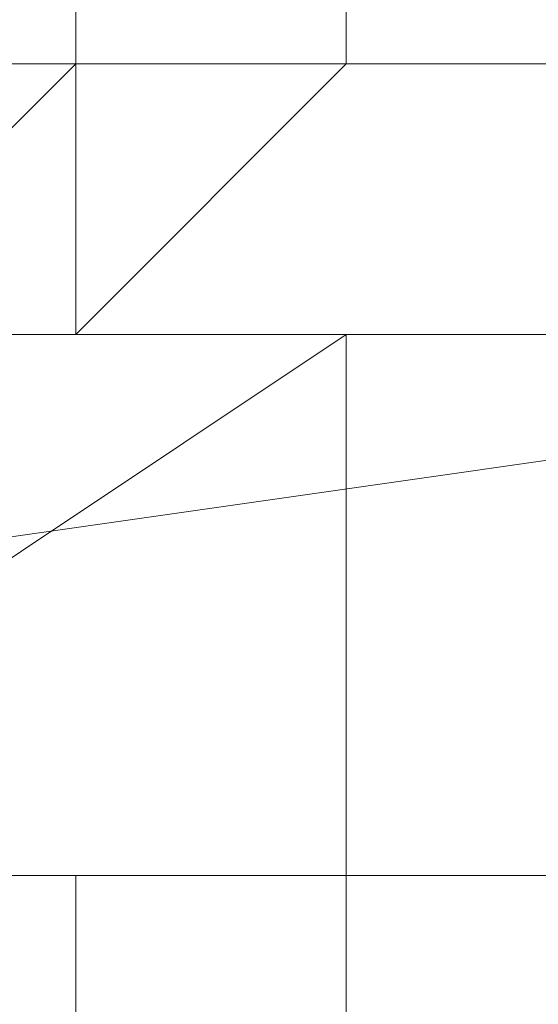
# Model space of a CAD drawing. Header units: inches. Extents: x -79624 to 52587, y -27526 to 10116.
# Tile 134 of 256: x 10236 to 10253, y -14991 to -14958. Entities that reach past the tile are written whole.
import ezdxf
from ezdxf import colors
from ezdxf.entities.mleader import LeaderData, LeaderLine
from ezdxf.math import Vec2, Vec3

# ---------------------------------------------------------------- set-up
doc = ezdxf.new("R2010")
doc.units = ezdxf.units.IN
doc.header["$MEASUREMENT"] = 0
doc.layers.add('- მექანიკური ნაწილი', color=7, linetype='Continuous', lineweight=18)
doc.layers.add('Dimensioning - General', color=7, linetype='Continuous')
doc.styles.add('CT', font='ARIALN.TTF', dxfattribs={"height": 200})
doc.styles.add('GENERATED_STYLE_1', font='txt')
doc.dimstyles.new('GENERATED_STYLE__1', dxfattribs={"dimtxt": 100, "dimasz": 76, "dimexe": 0.18, "dimexo": 0.0625, "dimgap": 0, "dimtad": 0, "dimdec": 0, "dimlfac": 0.1, "dimzin": 0, "dimdsep": 46, "dimtxsty": 'GENERATED_STYLE_1', "dimblk": 'ARROWHEAD_5', "dimblk1": 'ARROWHEAD_5', "dimblk2": 'ARROWHEAD_5', "dimcen": 0.09, "dimse1": 1, "dimse2": 1, "dimclrd": 7, "dimclre": 7, "dimclrt": 7, "dimadec": 0, "dimazin": 0, "dimtfac": 1, "dimtdec": 4, "dimtmove": 0, "dimatfit": 3, "dimfxl": 1, "dimtolj": 1, "dimtzin": 0, "dimarcsym": 0})
doc.dimstyles.new('GENERATED_STYLE__2', dxfattribs={"dimtxt": 100, "dimasz": 76, "dimexe": 0.18, "dimexo": 0.0625, "dimgap": 0, "dimtad": 0, "dimtih": 1, "dimtoh": 1, "dimdec": 0, "dimlfac": 0.1, "dimzin": 0, "dimdsep": 46, "dimtxsty": 'GENERATED_STYLE_1', "dimblk": 'ARROWHEAD_5', "dimblk1": 'ARROWHEAD_5', "dimblk2": 'ARROWHEAD_5', "dimcen": 0.09, "dimse1": 1, "dimse2": 1, "dimclrd": 7, "dimclre": 7, "dimclrt": 7, "dimadec": 0, "dimazin": 0, "dimtfac": 1, "dimtdec": 4, "dimtmove": 0, "dimatfit": 3, "dimfxl": 1, "dimtolj": 1, "dimtzin": 0, "dimarcsym": 0})

# ---------------------------------------------------------------- blocks, each defined once
blk = doc.blocks.new('ARROWHEAD_5')
at = {"linetype": 'Continuous', "lineweight": 0}
blk.add_hatch(color=0, dxfattribs=at).paths.add_polyline_path([(-1, 0.2679), (0, 0), (-1, -0.2679)])
at = {"color": 0, "linetype": 'Continuous', "lineweight": 0}
blk.add_line((0, 0), (-1, 0), dxfattribs=at)
blk = doc.blocks.new('*D249')
at = {"layer": 'Defpoints', "color": 0, "linetype": 'Continuous', "transparency": 16777216}
for p in [(358.556, 209.203), (25258.556, 209.203), (1258.556, -26125.722)]:
    blk.add_point(p, dxfattribs=at)
at = {"layer": 'Dimensioning - General', "color": 7, "linetype": 'Continuous', "lineweight": -2, "transparency": 16777216}
for p, q in [((358.556, 133.203), (358.556, -12795.724)), ((358.556, -26049.722), (358.556, -13148.104))]:
    blk.add_line(p, q, dxfattribs=at)
at = {"layer": 'Dimensioning - General', "color": 7, "linetype": 'Continuous', "lineweight": -2, "transparency": 16777216, "xscale": 76.00000000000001, "yscale": 76.00000000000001, "zscale": 76.00000000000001}
for p, rotation in [((358.556, 209.203), 90), ((358.556, -26125.722), 270)]:
    blk.add_blockref('ARROWHEAD_5', p, dxfattribs=dict(at, rotation=rotation))
at = {"layer": 'Dimensioning - General', "color": 7, "linetype": 'Continuous', "lineweight": 13, "transparency": 16777216, "insert": (358.556, -12971.914), "char_height": 100, "attachment_point": 5, "rotation": 90, "style": 'GENERATED_STYLE_1'}
blk.add_mtext('\\A1;2633', dxfattribs=at)
blk = doc.blocks.new('*D264')
at = {"layer": 'Defpoints', "color": 0, "linetype": 'Continuous', "transparency": 16777216}
for p in [(7428.968, -14429.123), (51186.628, -26125.722), (51186.628, -26425.722)]:
    blk.add_point(p, dxfattribs=at)
at = {"layer": 'Dimensioning - General', "color": 7, "linetype": 'Continuous', "lineweight": -2, "transparency": 16777216}
for p, q in [((7504.968, -26425.722), (29120.843, -26425.722)), ((51110.628, -26425.722), (29468.462, -26425.722))]:
    blk.add_line(p, q, dxfattribs=at)
at = {"layer": 'Dimensioning - General', "color": 7, "linetype": 'Continuous', "lineweight": -2, "transparency": 16777216, "xscale": 76.00000000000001, "yscale": 76.00000000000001, "zscale": 76.00000000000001, "rotation": 180}
blk.add_blockref('ARROWHEAD_5', (7428.968, -26425.722), dxfattribs=at)
at = {"layer": 'Dimensioning - General', "color": 7, "linetype": 'Continuous', "lineweight": -2, "transparency": 16777216, "xscale": 76.00000000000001, "yscale": 76.00000000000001, "zscale": 76.00000000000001}
blk.add_blockref('ARROWHEAD_5', (51186.628, -26425.722), dxfattribs=at)
at = {"layer": 'Dimensioning - General', "color": 7, "linetype": 'Continuous', "lineweight": 13, "transparency": 16777216, "insert": (29294.653, -26425.722), "char_height": 100, "attachment_point": 5, "style": 'GENERATED_STYLE_1'}
blk.add_mtext('\\A1;4376', dxfattribs=at)
blk = doc.blocks.new('*D276')
at = {"layer": 'Defpoints', "color": 0, "linetype": 'Continuous', "transparency": 16777216}
for p in [(7428.968, -14429.123), (51786.628, -14429.123), (4328.728, -18360.584)]:
    blk.add_point(p, dxfattribs=at)
at = {"layer": 'Dimensioning - General', "color": 7, "linetype": 'Continuous', "lineweight": -2, "transparency": 16777216}
for p, q in [((51786.628, -14505.123), (51786.628, -16274.383)), ((51786.628, -18284.584), (51786.628, -16531.526))]:
    blk.add_line(p, q, dxfattribs=at)
at = {"layer": 'Dimensioning - General', "color": 7, "linetype": 'Continuous', "lineweight": -2, "transparency": 16777216, "xscale": 76.00000000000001, "yscale": 76.00000000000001, "zscale": 76.00000000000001}
for p, rotation in [((51786.628, -14429.123), 90), ((51786.628, -18360.584), 270)]:
    blk.add_blockref('ARROWHEAD_5', p, dxfattribs=dict(at, rotation=rotation))
at = {"layer": 'Dimensioning - General', "color": 7, "linetype": 'Continuous', "lineweight": 13, "transparency": 16777216, "insert": (51786.628, -16402.954), "char_height": 100, "attachment_point": 5, "rotation": 90, "style": 'GENERATED_STYLE_1'}
blk.add_mtext('\\A1;393', dxfattribs=at)
blk = doc.blocks.new('_DotSmall')
at = {"color": 0, "linetype": 'ByBlock', "const_width": 0.5}
blk.add_lwpolyline([(-0.0625, 0, 1), (0.0625, 0, 1)], format="xyb", close=True, dxfattribs=at)

msp = doc.modelspace()

# ---------------------------------------------------------------- linework, layer by layer
at = {"layer": '- მექანიკური ნაწილი', "color": 7, "lineweight": 0}
for points in [[(9779.86434, -14986.76931), (10282.8579, -14986.76931), (10282.8579, -14968.80526), (10282.8579, -14950.8412)], [(9779.86434, -14968.80526), (10282.8579, -14968.80526), (9779.86434, -14968.80526)], [(9779.86434, -14968.80526), (10282.8579, -14968.80526), (9779.86434, -14968.80526)], [(10426.57034, -14986.76931), (10282.8579, -14986.76931), (10282.8579, -14968.80526), (9779.86434, -14968.80526)], [(9779.86434, -14986.76931), (10282.8579, -14986.76931), (10282.8579, -14968.80526), (10426.57034, -14968.80526)], [(9779.86434, -14968.80526), (10282.8579, -14968.80526), (10282.8579, -14986.76931), (10282.8579, -14968.80526), (10282.8579, -14986.76931), (10282.8579, -15004.73337), (10282.8579, -14986.76931), (9779.86434, -14986.76931)], [(10282.8579, -14968.80526), (10219.9837, -14977.78728)], [(10219.9837, -14977.78728), (10282.8579, -14968.80526), (10219.9837, -14977.78728)], [(10282.8579, -14968.80526), (10219.9837, -14977.78728)], [(10426.57034, -15004.73337), (10282.8579, -15004.73337), (10282.8579, -14986.76931), (9779.86434, -14986.76931)], [(10246.92979, -14986.76931), (10246.92979, -14986.76931)]]:
    msp.add_lwpolyline(points, dxfattribs=at)
at = {"layer": '- მექანიკური ნაწილი', "lineweight": 0}
for points in [[(10237.94776, -14959.82323), (10246.92979, -14959.82323), (10246.92979, -14950.8412), (10237.94776, -14950.8412)], [(10246.92979, -14959.82323), (10255.91181, -14959.82323), (10255.91181, -14950.8412), (10246.92979, -14950.8412)], [(10228.96573, -14968.80526), (10228.96573, -14959.82323), (10237.94776, -14959.82323)], [(10228.96573, -14968.80526), (10237.94776, -14959.82323), (10237.94776, -14968.80526)], [(10228.96573, -14968.80526), (10237.94776, -14968.80526), (10237.94776, -14959.82323)], [(10228.96573, -14959.82323), (10228.96573, -14968.80526), (10237.94776, -14959.82323)], [(10228.96573, -14968.80526), (10228.96573, -14959.82323), (10237.94776, -14959.82323)], [(10228.96573, -14968.80526), (10237.94776, -14968.80526), (10237.94776, -14959.82323)], [(10228.96573, -14959.82323), (10228.96573, -14968.80526), (10237.94776, -14959.82323)], [(10228.96573, -14968.80526), (10228.96573, -14959.82323), (10237.94776, -14959.82323)], [(10228.96573, -14968.80526), (10237.94776, -14968.80526), (10237.94776, -14959.82323)], [(10228.96573, -14959.82323), (10228.96573, -14968.80526), (10237.94776, -14959.82323)], [(10237.94776, -14959.82323), (10246.92979, -14959.82323)], [(10237.94776, -14968.80526), (10246.92979, -14959.82323), (10237.94776, -14959.82323)], [(10237.94776, -14959.82323), (10237.94776, -14968.80526), (10246.92979, -14959.82323)], [(10237.94776, -14959.82323), (10237.94776, -14968.80526), (10246.92979, -14959.82323)], [(10237.94776, -14959.82323), (10237.94776, -14968.80526), (10246.92979, -14959.82323)]]:
    msp.add_lwpolyline(points, close=True, dxfattribs=at)
for points in [[(10237.94776, -14950.8412), (10237.94776, -14959.82323), (10237.94776, -14950.8412)], [(10211.00167, -14986.76931), (10219.9837, -14977.78728), (10219.9837, -14968.80526), (10228.96573, -14959.82323), (10237.94776, -14959.82323), (10246.92979, -14959.82323), (10255.91181, -14959.82323)], [(10237.94776, -14959.82323), (10228.96573, -14959.82323), (10237.94776, -14959.82323)], [(10237.94776, -14959.82323), (10228.96573, -14959.82323), (10237.94776, -14959.82323)], [(10228.96573, -14959.82323), (10237.94776, -14959.82323), (10228.96573, -14959.82323)], [(10228.96573, -14959.82323), (10237.94776, -14959.82323), (10228.96573, -14959.82323)], [(10228.96573, -14959.82323), (10237.94776, -14959.82323), (10228.96573, -14959.82323)], [(10228.96573, -14959.82323), (10237.94776, -14959.82323), (10228.96573, -14959.82323)], [(10228.96573, -14959.82323), (10237.94776, -14959.82323), (10228.96573, -14959.82323)], [(10228.96573, -14959.82323), (10237.94776, -14959.82323), (10228.96573, -14959.82323)], [(10228.96573, -14968.80526), (10237.94776, -14959.82323), (10228.96573, -14968.80526)], [(10228.96573, -14968.80526), (10237.94776, -14959.82323), (10228.96573, -14968.80526)], [(10228.96573, -14968.80526), (10237.94776, -14959.82323), (10228.96573, -14968.80526)], [(10228.96573, -14968.80526), (10237.94776, -14959.82323), (10228.96573, -14968.80526)], [(10228.96573, -14968.80526), (10237.94776, -14959.82323), (10228.96573, -14968.80526)], [(10228.96573, -14968.80526), (10237.94776, -14959.82323), (10228.96573, -14968.80526)], [(10228.96573, -14968.80526), (10237.94776, -14959.82323), (10228.96573, -14968.80526)], [(10228.96573, -14959.82323), (10237.94776, -14959.82323), (10228.96573, -14959.82323)], [(10228.96573, -14959.82323), (10237.94776, -14959.82323), (10228.96573, -14959.82323)], [(10228.96573, -14959.82323), (10237.94776, -14959.82323), (10228.96573, -14959.82323)], [(10228.96573, -14959.82323), (10237.94776, -14959.82323), (10228.96573, -14959.82323)], [(10228.96573, -14959.82323), (10237.94776, -14959.82323), (10228.96573, -14959.82323)], [(10228.96573, -14959.82323), (10237.94776, -14959.82323), (10228.96573, -14959.82323)], [(10228.96573, -14959.82323), (10237.94776, -14959.82323), (10228.96573, -14959.82323)], [(10228.96573, -14959.82323), (10237.94776, -14959.82323), (10228.96573, -14959.82323)], [(10228.96573, -14959.82323), (10237.94776, -14959.82323), (10228.96573, -14959.82323)], [(10228.96573, -14959.82323), (10237.94776, -14959.82323), (10228.96573, -14959.82323)], [(10228.96573, -14959.82323), (10237.94776, -14959.82323), (10228.96573, -14959.82323)], [(10228.96573, -14959.82323), (10237.94776, -14959.82323), (10228.96573, -14959.82323)], [(10228.96573, -14968.80526), (10237.94776, -14959.82323), (10228.96573, -14968.80526)], [(10228.96573, -14968.80526), (10237.94776, -14959.82323), (10228.96573, -14968.80526)], [(10228.96573, -14968.80526), (10237.94776, -14959.82323), (10228.96573, -14968.80526)], [(10228.96573, -14968.80526), (10237.94776, -14959.82323), (10228.96573, -14968.80526)], [(10228.96573, -14968.80526), (10237.94776, -14959.82323)], [(10228.96573, -14968.80526), (10237.94776, -14959.82323), (10228.96573, -14968.80526)], [(10228.96573, -14968.80526), (10237.94776, -14959.82323), (10228.96573, -14968.80526)], [(10228.96573, -14968.80526), (10237.94776, -14959.82323), (10228.96573, -14968.80526)], [(10228.96573, -14959.82323), (10237.94776, -14959.82323), (10228.96573, -14959.82323)], [(10228.96573, -14959.82323), (10237.94776, -14959.82323), (10228.96573, -14959.82323)], [(10228.96573, -14959.82323), (10237.94776, -14959.82323), (10228.96573, -14959.82323)], [(10228.96573, -14959.82323), (10237.94776, -14959.82323), (10228.96573, -14959.82323)], [(10228.96573, -14959.82323), (10237.94776, -14959.82323), (10228.96573, -14959.82323)], [(10228.96573, -14959.82323), (10237.94776, -14959.82323), (10228.96573, -14959.82323)], [(10228.96573, -14959.82323), (10237.94776, -14959.82323), (10228.96573, -14959.82323)], [(10228.96573, -14959.82323), (10237.94776, -14959.82323), (10228.96573, -14959.82323)], [(10228.96573, -14959.82323), (10237.94776, -14959.82323), (10228.96573, -14959.82323)], [(10228.96573, -14959.82323), (10237.94776, -14959.82323), (10228.96573, -14959.82323)], [(10228.96573, -14959.82323), (10237.94776, -14959.82323), (10228.96573, -14959.82323)], [(10228.96573, -14959.82323), (10237.94776, -14959.82323), (10228.96573, -14959.82323)], [(10228.96573, -14968.80526), (10237.94776, -14959.82323), (10228.96573, -14968.80526)], [(10228.96573, -14968.80526), (10237.94776, -14959.82323), (10228.96573, -14968.80526)], [(10228.96573, -14968.80526), (10237.94776, -14959.82323), (10228.96573, -14968.80526)], [(10228.96573, -14968.80526), (10237.94776, -14959.82323), (10228.96573, -14968.80526)], [(10228.96573, -14968.80526), (10237.94776, -14959.82323)], [(10228.96573, -14968.80526), (10237.94776, -14959.82323), (10228.96573, -14968.80526)], [(10228.96573, -14968.80526), (10237.94776, -14959.82323), (10228.96573, -14968.80526)], [(10228.96573, -14968.80526), (10237.94776, -14959.82323), (10228.96573, -14968.80526)], [(10228.96573, -14959.82323), (10237.94776, -14959.82323), (10228.96573, -14959.82323)], [(10228.96573, -14959.82323), (10237.94776, -14959.82323), (10228.96573, -14959.82323)], [(10228.96573, -14959.82323), (10237.94776, -14959.82323), (10228.96573, -14959.82323)], [(10228.96573, -14959.82323), (10237.94776, -14959.82323), (10228.96573, -14959.82323)], [(10228.96573, -14959.82323), (10237.94776, -14959.82323), (10228.96573, -14959.82323)], [(10228.96573, -14959.82323), (10237.94776, -14959.82323), (10228.96573, -14959.82323)], [(10237.94776, -14959.82323), (10228.96573, -14959.82323), (10237.94776, -14959.82323)], [(10237.94776, -14959.82323), (10228.96573, -14959.82323)], [(10237.94776, -14959.82323), (10237.94776, -14959.82323)], [(10246.92979, -14959.82323), (10237.94776, -14959.82323), (10246.92979, -14959.82323)], [(10237.94776, -14959.82323), (10237.94776, -14959.82323)], [(10237.94776, -14959.82323), (10246.92979, -14959.82323), (10237.94776, -14959.82323)], [(10237.94776, -14959.82323), (10246.92979, -14959.82323), (10237.94776, -14959.82323)], [(10237.94776, -14959.82323), (10246.92979, -14959.82323), (10237.94776, -14959.82323)], [(10237.94776, -14959.82323), (10246.92979, -14959.82323), (10237.94776, -14959.82323)], [(10237.94776, -14959.82323), (10246.92979, -14959.82323), (10237.94776, -14959.82323)], [(10237.94776, -14959.82323), (10246.92979, -14959.82323), (10237.94776, -14959.82323)], [(10237.94776, -14959.82323), (10246.92979, -14959.82323), (10237.94776, -14959.82323)], [(10237.94776, -14959.82323), (10246.92979, -14959.82323), (10237.94776, -14959.82323)], [(10237.94776, -14959.82323), (10246.92979, -14959.82323), (10237.94776, -14959.82323)], [(10237.94776, -14959.82323), (10246.92979, -14959.82323), (10237.94776, -14959.82323)], [(10237.94776, -14959.82323), (10246.92979, -14959.82323), (10237.94776, -14959.82323)], [(10246.92979, -14959.82323), (10237.94776, -14959.82323), (10246.92979, -14959.82323)], [(10237.94776, -14959.82323), (10246.92979, -14959.82323), (10237.94776, -14959.82323)], [(10237.94776, -14959.82323), (10237.94776, -14959.82323)], [(10237.94776, -14959.82323), (10237.94776, -14959.82323)], [(10237.94776, -14968.80526), (10246.92979, -14959.82323), (10237.94776, -14968.80526)], [(10237.94776, -14968.80526), (10246.92979, -14959.82323), (10237.94776, -14968.80526)], [(10237.94776, -14968.80526), (10246.92979, -14959.82323), (10237.94776, -14968.80526)], [(10237.94776, -14968.80526), (10246.92979, -14959.82323), (10237.94776, -14968.80526)], [(10237.94776, -14968.80526), (10246.92979, -14959.82323), (10237.94776, -14968.80526)], [(10237.94776, -14968.80526), (10246.92979, -14959.82323), (10237.94776, -14968.80526)], [(10237.94776, -14968.80526), (10246.92979, -14959.82323), (10237.94776, -14968.80526)], [(10237.94776, -14968.80526), (10246.92979, -14959.82323), (10237.94776, -14968.80526)], [(10237.94776, -14959.82323), (10246.92979, -14959.82323), (10237.94776, -14959.82323)], [(10237.94776, -14959.82323), (10246.92979, -14959.82323), (10237.94776, -14959.82323)], [(10237.94776, -14959.82323), (10246.92979, -14959.82323), (10237.94776, -14959.82323)], [(10237.94776, -14959.82323), (10246.92979, -14959.82323), (10237.94776, -14959.82323)], [(10237.94776, -14959.82323), (10246.92979, -14959.82323), (10237.94776, -14959.82323)], [(10237.94776, -14959.82323), (10246.92979, -14959.82323), (10237.94776, -14959.82323)], [(10237.94776, -14959.82323), (10246.92979, -14959.82323), (10237.94776, -14959.82323)], [(10237.94776, -14959.82323), (10246.92979, -14959.82323), (10237.94776, -14959.82323)], [(10237.94776, -14959.82323), (10246.92979, -14959.82323), (10237.94776, -14959.82323)], [(10246.92979, -14959.82323), (10237.94776, -14959.82323), (10246.92979, -14959.82323)], [(10237.94776, -14959.82323), (10237.94776, -14959.82323)], [(10237.94776, -14959.82323), (10237.94776, -14959.82323)], [(10237.94776, -14959.82323), (10237.94776, -14959.82323)], [(10237.94776, -14959.82323), (10237.94776, -14959.82323)], [(10237.94776, -14959.82323), (10237.94776, -14959.82323)], [(10237.94776, -14959.82323), (10237.94776, -14959.82323)], [(10237.94776, -14959.82323), (10237.94776, -14959.82323)], [(10237.94776, -14959.82323), (10237.94776, -14959.82323)], [(10237.94776, -14959.82323), (10237.94776, -14959.82323)], [(10237.94776, -14959.82323), (10237.94776, -14959.82323)], [(10237.94776, -14959.82323), (10237.94776, -14959.82323)], [(10237.94776, -14959.82323), (10237.94776, -14968.80526), (10237.94776, -14959.82323)], [(10237.94776, -14959.82323), (10237.94776, -14959.82323)], [(10237.94776, -14959.82323), (10237.94776, -14959.82323)], [(10237.94776, -14959.82323), (10237.94776, -14959.82323)], [(10237.94776, -14959.82323), (10237.94776, -14959.82323)], [(10237.94776, -14959.82323), (10237.94776, -14959.82323)], [(10237.94776, -14959.82323), (10237.94776, -14959.82323)], [(10237.94776, -14959.82323), (10237.94776, -14959.82323)], [(10237.94776, -14959.82323), (10237.94776, -14959.82323)], [(10237.94776, -14959.82323), (10237.94776, -14959.82323)], [(10237.94776, -14959.82323), (10237.94776, -14959.82323)], [(10237.94776, -14959.82323), (10237.94776, -14959.82323)], [(10237.94776, -14959.82323), (10246.92979, -14959.82323), (10237.94776, -14959.82323)], [(10237.94776, -14959.82323), (10246.92979, -14959.82323), (10237.94776, -14959.82323)], [(10237.94776, -14959.82323), (10246.92979, -14959.82323), (10237.94776, -14959.82323)], [(10237.94776, -14959.82323), (10246.92979, -14959.82323), (10237.94776, -14959.82323)], [(10237.94776, -14959.82323), (10246.92979, -14959.82323), (10237.94776, -14959.82323)], [(10237.94776, -14959.82323), (10246.92979, -14959.82323), (10237.94776, -14959.82323)], [(10237.94776, -14959.82323), (10246.92979, -14959.82323), (10237.94776, -14959.82323)], [(10237.94776, -14959.82323), (10246.92979, -14959.82323), (10237.94776, -14959.82323)], [(10237.94776, -14959.82323), (10246.92979, -14959.82323), (10237.94776, -14959.82323)], [(10237.94776, -14959.82323), (10246.92979, -14959.82323), (10237.94776, -14959.82323)], [(10237.94776, -14959.82323), (10246.92979, -14959.82323), (10237.94776, -14959.82323)], [(10246.92979, -14959.82323), (10237.94776, -14959.82323), (10246.92979, -14959.82323)], [(10246.92979, -14959.82323), (10237.94776, -14959.82323)], [(10246.92979, -14959.82323), (10237.94776, -14959.82323)], [(10237.94776, -14959.82323), (10246.92979, -14959.82323), (10237.94776, -14959.82323)], [(10237.94776, -14959.82323), (10237.94776, -14959.82323)], [(10246.92979, -14959.82323), (10237.94776, -14959.82323), (10237.94776, -14968.80526)], [(10237.94776, -14959.82323), (10237.94776, -14959.82323)], [(10246.92979, -14959.82323), (10237.94776, -14968.80526)], [(10237.94776, -14968.80526), (10246.92979, -14959.82323), (10237.94776, -14968.80526)], [(10237.94776, -14968.80526), (10246.92979, -14959.82323), (10237.94776, -14968.80526)], [(10237.94776, -14968.80526), (10246.92979, -14959.82323), (10237.94776, -14968.80526)], [(10237.94776, -14968.80526), (10246.92979, -14959.82323), (10237.94776, -14968.80526)], [(10237.94776, -14968.80526), (10246.92979, -14959.82323), (10237.94776, -14968.80526)], [(10237.94776, -14968.80526), (10246.92979, -14959.82323), (10237.94776, -14968.80526)], [(10237.94776, -14968.80526), (10246.92979, -14959.82323), (10237.94776, -14968.80526)], [(10237.94776, -14968.80526), (10246.92979, -14959.82323), (10237.94776, -14968.80526)], [(10237.94776, -14959.82323), (10246.92979, -14959.82323), (10237.94776, -14959.82323)], [(10237.94776, -14959.82323), (10246.92979, -14959.82323), (10237.94776, -14959.82323)], [(10237.94776, -14959.82323), (10246.92979, -14959.82323), (10237.94776, -14959.82323)], [(10237.94776, -14959.82323), (10246.92979, -14959.82323), (10237.94776, -14959.82323)], [(10237.94776, -14959.82323), (10246.92979, -14959.82323), (10237.94776, -14959.82323)], [(10237.94776, -14959.82323), (10246.92979, -14959.82323), (10237.94776, -14959.82323)], [(10237.94776, -14959.82323), (10246.92979, -14959.82323), (10237.94776, -14959.82323)], [(10237.94776, -14959.82323), (10246.92979, -14959.82323), (10237.94776, -14959.82323)], [(10237.94776, -14959.82323), (10246.92979, -14959.82323), (10237.94776, -14959.82323)], [(10246.92979, -14959.82323), (10237.94776, -14959.82323), (10246.92979, -14959.82323)], [(10237.94776, -14959.82323), (10237.94776, -14959.82323)], [(10237.94776, -14959.82323), (10237.94776, -14959.82323)], [(10237.94776, -14959.82323), (10237.94776, -14959.82323)], [(10237.94776, -14959.82323), (10237.94776, -14959.82323)], [(10237.94776, -14959.82323), (10237.94776, -14959.82323)], [(10237.94776, -14959.82323), (10237.94776, -14959.82323)], [(10237.94776, -14959.82323), (10237.94776, -14959.82323)], [(10237.94776, -14959.82323), (10237.94776, -14959.82323)], [(10237.94776, -14959.82323), (10237.94776, -14959.82323)], [(10237.94776, -14959.82323), (10237.94776, -14959.82323)], [(10237.94776, -14959.82323), (10237.94776, -14959.82323)], [(10237.94776, -14959.82323), (10237.94776, -14968.80526)], [(10237.94776, -14959.82323), (10237.94776, -14968.80526), (10237.94776, -14959.82323)], [(10237.94776, -14959.82323), (10237.94776, -14959.82323)], [(10237.94776, -14959.82323), (10237.94776, -14959.82323)], [(10237.94776, -14959.82323), (10237.94776, -14959.82323)], [(10237.94776, -14959.82323), (10237.94776, -14959.82323)], [(10237.94776, -14959.82323), (10237.94776, -14959.82323)], [(10237.94776, -14959.82323), (10237.94776, -14959.82323)], [(10237.94776, -14959.82323), (10237.94776, -14959.82323)], [(10237.94776, -14959.82323), (10237.94776, -14959.82323)], [(10237.94776, -14959.82323), (10237.94776, -14959.82323)], [(10237.94776, -14959.82323), (10237.94776, -14959.82323)], [(10237.94776, -14959.82323), (10237.94776, -14959.82323)], [(10237.94776, -14959.82323), (10246.92979, -14959.82323), (10237.94776, -14959.82323)], [(10237.94776, -14959.82323), (10246.92979, -14959.82323), (10237.94776, -14959.82323)], [(10237.94776, -14959.82323), (10246.92979, -14959.82323), (10237.94776, -14959.82323)], [(10237.94776, -14959.82323), (10246.92979, -14959.82323), (10237.94776, -14959.82323)], [(10237.94776, -14959.82323), (10246.92979, -14959.82323), (10237.94776, -14959.82323)], [(10237.94776, -14959.82323), (10246.92979, -14959.82323), (10237.94776, -14959.82323)], [(10237.94776, -14959.82323), (10246.92979, -14959.82323), (10237.94776, -14959.82323)], [(10237.94776, -14959.82323), (10246.92979, -14959.82323), (10237.94776, -14959.82323)], [(10237.94776, -14959.82323), (10246.92979, -14959.82323), (10237.94776, -14959.82323)], [(10237.94776, -14959.82323), (10246.92979, -14959.82323), (10237.94776, -14959.82323)], [(10237.94776, -14959.82323), (10246.92979, -14959.82323), (10237.94776, -14959.82323)], [(10246.92979, -14959.82323), (10237.94776, -14959.82323), (10246.92979, -14959.82323)], [(10246.92979, -14959.82323), (10237.94776, -14959.82323)], [(10246.92979, -14959.82323), (10237.94776, -14959.82323)], [(10237.94776, -14959.82323), (10246.92979, -14959.82323), (10237.94776, -14959.82323)], [(10237.94776, -14959.82323), (10237.94776, -14959.82323)], [(10246.92979, -14959.82323), (10237.94776, -14959.82323), (10237.94776, -14968.80526)], [(10237.94776, -14959.82323), (10237.94776, -14959.82323)], [(10246.92979, -14959.82323), (10237.94776, -14968.80526)], [(10237.94776, -14968.80526), (10246.92979, -14959.82323), (10237.94776, -14968.80526)], [(10237.94776, -14968.80526), (10246.92979, -14959.82323), (10237.94776, -14968.80526)], [(10237.94776, -14968.80526), (10246.92979, -14959.82323), (10237.94776, -14968.80526)], [(10237.94776, -14968.80526), (10246.92979, -14959.82323), (10237.94776, -14968.80526)], [(10237.94776, -14968.80526), (10246.92979, -14959.82323), (10237.94776, -14968.80526)], [(10237.94776, -14968.80526), (10246.92979, -14959.82323), (10237.94776, -14968.80526)], [(10237.94776, -14968.80526), (10246.92979, -14959.82323), (10237.94776, -14968.80526)], [(10237.94776, -14968.80526), (10246.92979, -14959.82323), (10237.94776, -14968.80526)], [(10237.94776, -14959.82323), (10246.92979, -14959.82323), (10237.94776, -14959.82323)], [(10237.94776, -14959.82323), (10246.92979, -14959.82323), (10237.94776, -14959.82323)], [(10237.94776, -14959.82323), (10246.92979, -14959.82323), (10237.94776, -14959.82323)], [(10237.94776, -14959.82323), (10246.92979, -14959.82323), (10237.94776, -14959.82323)], [(10237.94776, -14959.82323), (10246.92979, -14959.82323), (10237.94776, -14959.82323)], [(10237.94776, -14959.82323), (10246.92979, -14959.82323), (10237.94776, -14959.82323)], [(10237.94776, -14959.82323), (10246.92979, -14959.82323), (10237.94776, -14959.82323)], [(10237.94776, -14959.82323), (10246.92979, -14959.82323), (10237.94776, -14959.82323)], [(10237.94776, -14959.82323), (10246.92979, -14959.82323), (10237.94776, -14959.82323)], [(10246.92979, -14959.82323), (10237.94776, -14959.82323), (10246.92979, -14959.82323)], [(10237.94776, -14959.82323), (10237.94776, -14959.82323)], [(10237.94776, -14959.82323), (10237.94776, -14959.82323)], [(10237.94776, -14959.82323), (10237.94776, -14959.82323)], [(10237.94776, -14959.82323), (10237.94776, -14959.82323)], [(10237.94776, -14959.82323), (10237.94776, -14959.82323)], [(10237.94776, -14959.82323), (10237.94776, -14959.82323)], [(10237.94776, -14959.82323), (10237.94776, -14959.82323)], [(10237.94776, -14959.82323), (10237.94776, -14959.82323)], [(10237.94776, -14959.82323), (10237.94776, -14959.82323)], [(10237.94776, -14959.82323), (10237.94776, -14959.82323)], [(10237.94776, -14959.82323), (10237.94776, -14959.82323)], [(10237.94776, -14959.82323), (10237.94776, -14968.80526)], [(10237.94776, -14959.82323), (10237.94776, -14968.80526), (10237.94776, -14959.82323)], [(10237.94776, -14959.82323), (10237.94776, -14959.82323)], [(10237.94776, -14959.82323), (10237.94776, -14959.82323)], [(10237.94776, -14959.82323), (10237.94776, -14959.82323)], [(10237.94776, -14959.82323), (10237.94776, -14959.82323)], [(10237.94776, -14959.82323), (10237.94776, -14959.82323)], [(10237.94776, -14959.82323), (10237.94776, -14959.82323)], [(10237.94776, -14959.82323), (10237.94776, -14959.82323)], [(10237.94776, -14959.82323), (10237.94776, -14959.82323)], [(10237.94776, -14959.82323), (10237.94776, -14959.82323)], [(10237.94776, -14959.82323), (10237.94776, -14959.82323)], [(10237.94776, -14959.82323), (10237.94776, -14959.82323)], [(10246.92979, -14959.82323), (10237.94776, -14959.82323), (10246.92979, -14959.82323)], [(10237.94776, -14959.82323), (10237.94776, -14959.82323)], [(10237.94776, -14959.82323), (10237.94776, -14959.82323)], [(10246.92979, -14959.82323), (10237.94776, -14959.82323)], [(10237.94776, -14959.82323), (10237.94776, -14959.82323)], [(10255.91181, -14959.82323), (10246.92979, -14959.82323), (10255.91181, -14959.82323)], [(10246.92979, -14959.82323), (10246.92979, -14959.82323)], [(10246.92979, -14959.82323), (10255.91181, -14959.82323), (10246.92979, -14959.82323)], [(10246.92979, -14959.82323), (10255.91181, -14959.82323), (10246.92979, -14959.82323)], [(10246.92979, -14959.82323), (10255.91181, -14959.82323), (10246.92979, -14959.82323)], [(10246.92979, -14959.82323), (10255.91181, -14959.82323), (10246.92979, -14959.82323)], [(10246.92979, -14959.82323), (10255.91181, -14959.82323), (10246.92979, -14959.82323)], [(10246.92979, -14959.82323), (10255.91181, -14959.82323), (10246.92979, -14959.82323)], [(10246.92979, -14959.82323), (10255.91181, -14959.82323), (10246.92979, -14959.82323)], [(10246.92979, -14959.82323), (10255.91181, -14959.82323), (10246.92979, -14959.82323)], [(10246.92979, -14959.82323), (10255.91181, -14959.82323), (10246.92979, -14959.82323)], [(10246.92979, -14959.82323), (10255.91181, -14959.82323), (10246.92979, -14959.82323)], [(10246.92979, -14959.82323), (10255.91181, -14959.82323), (10246.92979, -14959.82323)], [(10246.92979, -14959.82323), (10255.91181, -14959.82323), (10246.92979, -14959.82323)], [(10246.92979, -14959.82323), (10255.91181, -14959.82323), (10246.92979, -14959.82323)], [(10246.92979, -14959.82323), (10255.91181, -14959.82323), (10246.92979, -14959.82323)], [(10246.92979, -14959.82323), (10255.91181, -14959.82323), (10246.92979, -14959.82323)], [(10246.92979, -14959.82323), (10255.91181, -14959.82323), (10246.92979, -14959.82323)], [(10246.92979, -14959.82323), (10255.91181, -14959.82323), (10246.92979, -14959.82323)], [(10246.92979, -14959.82323), (10255.91181, -14959.82323), (10246.92979, -14959.82323)], [(10246.92979, -14959.82323), (10255.91181, -14959.82323), (10246.92979, -14959.82323)], [(10246.92979, -14959.82323), (10255.91181, -14959.82323), (10246.92979, -14959.82323)], [(10246.92979, -14959.82323), (10255.91181, -14959.82323), (10246.92979, -14959.82323)], [(10246.92979, -14959.82323), (10255.91181, -14959.82323), (10246.92979, -14959.82323)], [(10246.92979, -14959.82323), (10255.91181, -14959.82323), (10246.92979, -14959.82323)], [(10246.92979, -14959.82323), (10255.91181, -14959.82323), (10246.92979, -14959.82323)], [(10246.92979, -14959.82323), (10255.91181, -14959.82323), (10246.92979, -14959.82323)], [(10246.92979, -14959.82323), (10255.91181, -14959.82323), (10246.92979, -14959.82323)], [(10246.92979, -14959.82323), (10255.91181, -14959.82323), (10246.92979, -14959.82323)], [(10246.92979, -14959.82323), (10255.91181, -14959.82323), (10246.92979, -14959.82323)], [(10246.92979, -14959.82323), (10255.91181, -14959.82323), (10246.92979, -14959.82323)], [(10246.92979, -14959.82323), (10255.91181, -14959.82323), (10246.92979, -14959.82323)], [(10246.92979, -14959.82323), (10255.91181, -14959.82323), (10246.92979, -14959.82323)], [(10246.92979, -14959.82323), (10255.91181, -14959.82323), (10246.92979, -14959.82323)], [(10246.92979, -14959.82323), (10246.92979, -14959.82323)], [(10246.92979, -14959.82323), (10246.92979, -14959.82323)], [(10246.92979, -14959.82323), (10246.92979, -14959.82323)], [(10246.92979, -14959.82323), (10246.92979, -14959.82323)], [(10246.92979, -14959.82323), (10246.92979, -14959.82323)], [(10246.92979, -14959.82323), (10246.92979, -14959.82323)], [(10246.92979, -14959.82323), (10246.92979, -14959.82323)], [(10246.92979, -14959.82323), (10246.92979, -14959.82323)], [(10246.92979, -14959.82323), (10246.92979, -14959.82323)], [(10246.92979, -14959.82323), (10246.92979, -14959.82323)], [(10246.92979, -14959.82323), (10246.92979, -14959.82323)], [(10246.92979, -14959.82323), (10246.92979, -14959.82323)], [(10246.92979, -14959.82323), (10246.92979, -14959.82323)], [(10246.92979, -14959.82323), (10246.92979, -14959.82323)], [(10246.92979, -14959.82323), (10246.92979, -14959.82323)], [(10246.92979, -14959.82323), (10246.92979, -14959.82323)], [(10246.92979, -14959.82323), (10246.92979, -14959.82323)], [(10246.92979, -14959.82323), (10246.92979, -14959.82323)], [(10246.92979, -14959.82323), (10246.92979, -14959.82323)], [(10246.92979, -14959.82323), (10246.92979, -14959.82323)], [(10246.92979, -14959.82323), (10246.92979, -14959.82323)], [(10246.92979, -14959.82323), (10246.92979, -14959.82323)], [(10246.92979, -14959.82323), (10246.92979, -14959.82323)], [(10246.92979, -14959.82323), (10246.92979, -14959.82323)], [(10246.92979, -14959.82323), (10246.92979, -14959.82323)], [(10246.92979, -14959.82323), (10246.92979, -14959.82323)], [(10246.92979, -14959.82323), (10246.92979, -14959.82323)], [(10246.92979, -14959.82323), (10246.92979, -14959.82323)], [(10246.92979, -14959.82323), (10246.92979, -14959.82323)], [(10246.92979, -14959.82323), (10246.92979, -14959.82323)], [(10246.92979, -14959.82323), (10246.92979, -14959.82323)], [(10246.92979, -14959.82323), (10255.91181, -14959.82323), (10246.92979, -14959.82323)], [(10246.92979, -14959.82323), (10255.91181, -14959.82323), (10246.92979, -14959.82323)], [(10246.92979, -14959.82323), (10255.91181, -14959.82323), (10246.92979, -14959.82323)], [(10246.92979, -14959.82323), (10255.91181, -14959.82323), (10246.92979, -14959.82323)], [(10246.92979, -14959.82323), (10255.91181, -14959.82323), (10246.92979, -14959.82323)], [(10246.92979, -14959.82323), (10255.91181, -14959.82323), (10246.92979, -14959.82323)], [(10246.92979, -14959.82323), (10255.91181, -14959.82323), (10246.92979, -14959.82323)], [(10246.92979, -14959.82323), (10255.91181, -14959.82323), (10246.92979, -14959.82323)], [(10246.92979, -14959.82323), (10255.91181, -14959.82323), (10246.92979, -14959.82323)], [(10246.92979, -14959.82323), (10255.91181, -14959.82323), (10246.92979, -14959.82323)], [(10246.92979, -14959.82323), (10255.91181, -14959.82323), (10246.92979, -14959.82323)], [(10246.92979, -14959.82323), (10255.91181, -14959.82323), (10246.92979, -14959.82323)], [(10246.92979, -14959.82323), (10255.91181, -14959.82323), (10246.92979, -14959.82323)], [(10246.92979, -14959.82323), (10255.91181, -14959.82323), (10246.92979, -14959.82323)], [(10246.92979, -14959.82323), (10255.91181, -14959.82323), (10246.92979, -14959.82323)], [(10246.92979, -14959.82323), (10255.91181, -14959.82323), (10246.92979, -14959.82323)], [(10246.92979, -14959.82323), (10255.91181, -14959.82323), (10246.92979, -14959.82323)], [(10246.92979, -14959.82323), (10255.91181, -14959.82323), (10246.92979, -14959.82323)], [(10246.92979, -14959.82323), (10255.91181, -14959.82323), (10246.92979, -14959.82323)], [(10246.92979, -14959.82323), (10255.91181, -14959.82323), (10246.92979, -14959.82323)], [(10246.92979, -14959.82323), (10255.91181, -14959.82323), (10246.92979, -14959.82323)], [(10246.92979, -14959.82323), (10255.91181, -14959.82323), (10246.92979, -14959.82323)], [(10246.92979, -14959.82323), (10255.91181, -14959.82323), (10246.92979, -14959.82323)], [(10246.92979, -14959.82323), (10255.91181, -14959.82323), (10246.92979, -14959.82323)], [(10246.92979, -14959.82323), (10255.91181, -14959.82323), (10246.92979, -14959.82323)], [(10246.92979, -14959.82323), (10255.91181, -14959.82323), (10246.92979, -14959.82323)], [(10246.92979, -14959.82323), (10255.91181, -14959.82323), (10246.92979, -14959.82323)], [(10246.92979, -14959.82323), (10255.91181, -14959.82323), (10246.92979, -14959.82323)], [(10246.92979, -14959.82323), (10255.91181, -14959.82323), (10246.92979, -14959.82323)], [(10246.92979, -14959.82323), (10255.91181, -14959.82323), (10246.92979, -14959.82323)], [(10246.92979, -14959.82323), (10255.91181, -14959.82323), (10246.92979, -14959.82323)], [(10246.92979, -14959.82323), (10255.91181, -14959.82323), (10246.92979, -14959.82323)], [(10246.92979, -14959.82323), (10246.92979, -14959.82323)], [(10246.92979, -14959.82323), (10246.92979, -14959.82323)], [(10246.92979, -14959.82323), (10246.92979, -14959.82323)], [(10246.92979, -14959.82323), (10246.92979, -14959.82323)], [(10246.92979, -14959.82323), (10246.92979, -14959.82323)], [(10246.92979, -14959.82323), (10246.92979, -14959.82323)], [(10246.92979, -14959.82323), (10246.92979, -14959.82323)], [(10246.92979, -14959.82323), (10246.92979, -14959.82323)], [(10246.92979, -14959.82323), (10246.92979, -14959.82323)], [(10246.92979, -14959.82323), (10246.92979, -14959.82323)], [(10246.92979, -14959.82323), (10246.92979, -14959.82323)], [(10246.92979, -14959.82323), (10246.92979, -14959.82323)], [(10246.92979, -14959.82323), (10246.92979, -14959.82323)], [(10246.92979, -14959.82323), (10246.92979, -14959.82323)], [(10246.92979, -14959.82323), (10246.92979, -14959.82323)], [(10246.92979, -14959.82323), (10246.92979, -14959.82323)], [(10246.92979, -14959.82323), (10246.92979, -14959.82323)], [(10246.92979, -14959.82323), (10246.92979, -14959.82323)], [(10246.92979, -14959.82323), (10246.92979, -14959.82323)], [(10246.92979, -14959.82323), (10246.92979, -14959.82323)], [(10246.92979, -14959.82323), (10246.92979, -14959.82323)], [(10246.92979, -14959.82323), (10246.92979, -14959.82323)], [(10246.92979, -14959.82323), (10246.92979, -14959.82323)], [(10246.92979, -14959.82323), (10246.92979, -14959.82323)], [(10246.92979, -14959.82323), (10246.92979, -14959.82323)], [(10246.92979, -14959.82323), (10246.92979, -14959.82323)], [(10246.92979, -14959.82323), (10246.92979, -14959.82323)], [(10246.92979, -14959.82323), (10246.92979, -14959.82323)], [(10246.92979, -14959.82323), (10246.92979, -14959.82323)], [(10246.92979, -14959.82323), (10246.92979, -14959.82323)], [(10246.92979, -14959.82323), (10246.92979, -14959.82323)], [(10246.92979, -14959.82323), (10255.91181, -14959.82323), (10246.92979, -14959.82323)], [(10246.92979, -14959.82323), (10255.91181, -14959.82323), (10246.92979, -14959.82323)], [(10246.92979, -14959.82323), (10255.91181, -14959.82323), (10246.92979, -14959.82323)], [(10246.92979, -14959.82323), (10255.91181, -14959.82323), (10246.92979, -14959.82323)], [(10246.92979, -14959.82323), (10255.91181, -14959.82323), (10246.92979, -14959.82323)], [(10246.92979, -14959.82323), (10255.91181, -14959.82323), (10246.92979, -14959.82323)], [(10246.92979, -14959.82323), (10255.91181, -14959.82323), (10246.92979, -14959.82323)], [(10246.92979, -14959.82323), (10255.91181, -14959.82323), (10246.92979, -14959.82323)], [(10246.92979, -14959.82323), (10255.91181, -14959.82323), (10246.92979, -14959.82323)], [(10246.92979, -14959.82323), (10255.91181, -14959.82323), (10246.92979, -14959.82323)], [(10246.92979, -14959.82323), (10255.91181, -14959.82323), (10246.92979, -14959.82323)], [(10246.92979, -14959.82323), (10255.91181, -14959.82323), (10246.92979, -14959.82323)], [(10246.92979, -14959.82323), (10255.91181, -14959.82323), (10246.92979, -14959.82323)], [(10246.92979, -14959.82323), (10255.91181, -14959.82323), (10246.92979, -14959.82323)], [(10246.92979, -14959.82323), (10255.91181, -14959.82323), (10246.92979, -14959.82323)], [(10246.92979, -14959.82323), (10255.91181, -14959.82323), (10246.92979, -14959.82323)], [(10246.92979, -14959.82323), (10255.91181, -14959.82323), (10246.92979, -14959.82323)], [(10246.92979, -14959.82323), (10255.91181, -14959.82323), (10246.92979, -14959.82323)], [(10246.92979, -14959.82323), (10255.91181, -14959.82323), (10246.92979, -14959.82323)], [(10246.92979, -14959.82323), (10255.91181, -14959.82323), (10246.92979, -14959.82323)], [(10246.92979, -14959.82323), (10255.91181, -14959.82323), (10246.92979, -14959.82323)], [(10246.92979, -14959.82323), (10255.91181, -14959.82323), (10246.92979, -14959.82323)], [(10246.92979, -14959.82323), (10255.91181, -14959.82323), (10246.92979, -14959.82323)], [(10246.92979, -14959.82323), (10255.91181, -14959.82323), (10246.92979, -14959.82323)], [(10246.92979, -14959.82323), (10255.91181, -14959.82323), (10246.92979, -14959.82323)], [(10246.92979, -14959.82323), (10255.91181, -14959.82323), (10246.92979, -14959.82323)], [(10246.92979, -14959.82323), (10255.91181, -14959.82323), (10246.92979, -14959.82323)], [(10246.92979, -14959.82323), (10255.91181, -14959.82323), (10246.92979, -14959.82323)], [(10246.92979, -14959.82323), (10255.91181, -14959.82323), (10246.92979, -14959.82323)], [(10246.92979, -14959.82323), (10255.91181, -14959.82323), (10246.92979, -14959.82323)], [(10246.92979, -14959.82323), (10255.91181, -14959.82323), (10246.92979, -14959.82323)], [(10246.92979, -14959.82323), (10255.91181, -14959.82323), (10246.92979, -14959.82323)], [(10246.92979, -14959.82323), (10246.92979, -14959.82323)], [(10246.92979, -14959.82323), (10246.92979, -14959.82323)], [(10246.92979, -14959.82323), (10246.92979, -14959.82323)], [(10246.92979, -14959.82323), (10246.92979, -14959.82323)], [(10246.92979, -14959.82323), (10246.92979, -14959.82323)], [(10246.92979, -14959.82323), (10246.92979, -14959.82323)], [(10246.92979, -14959.82323), (10246.92979, -14959.82323)], [(10246.92979, -14959.82323), (10246.92979, -14959.82323)], [(10246.92979, -14959.82323), (10246.92979, -14959.82323)], [(10246.92979, -14959.82323), (10246.92979, -14959.82323)], [(10246.92979, -14959.82323), (10246.92979, -14959.82323)], [(10246.92979, -14959.82323), (10246.92979, -14959.82323)], [(10246.92979, -14959.82323), (10246.92979, -14959.82323)], [(10246.92979, -14959.82323), (10246.92979, -14959.82323)], [(10246.92979, -14959.82323), (10246.92979, -14959.82323)], [(10246.92979, -14959.82323), (10246.92979, -14959.82323)], [(10246.92979, -14959.82323), (10246.92979, -14959.82323)], [(10246.92979, -14959.82323), (10246.92979, -14959.82323)], [(10246.92979, -14959.82323), (10246.92979, -14959.82323)], [(10246.92979, -14959.82323), (10246.92979, -14959.82323)], [(10246.92979, -14959.82323), (10246.92979, -14959.82323)], [(10246.92979, -14959.82323), (10246.92979, -14959.82323)], [(10246.92979, -14959.82323), (10246.92979, -14959.82323)], [(10246.92979, -14959.82323), (10246.92979, -14959.82323)], [(10246.92979, -14959.82323), (10246.92979, -14959.82323)], [(10246.92979, -14959.82323), (10246.92979, -14959.82323)], [(10246.92979, -14959.82323), (10246.92979, -14959.82323)], [(10246.92979, -14959.82323), (10246.92979, -14959.82323)], [(10246.92979, -14959.82323), (10246.92979, -14959.82323)], [(10246.92979, -14959.82323), (10246.92979, -14959.82323)], [(10246.92979, -14959.82323), (10246.92979, -14959.82323)], [(10255.91181, -14959.82323), (10246.92979, -14959.82323), (10255.91181, -14959.82323)], [(10246.92979, -14959.82323), (10246.92979, -14959.82323)], [(10255.91181, -14959.82323), (10246.92979, -14959.82323)], [(10228.96573, -14968.80526), (10237.94776, -14968.80526), (10228.96573, -14968.80526)], [(10228.96573, -14968.80526), (10237.94776, -14968.80526), (10228.96573, -14968.80526)], [(10228.96573, -14968.80526), (10237.94776, -14968.80526), (10228.96573, -14968.80526)], [(10237.94776, -14968.80526), (10228.96573, -14968.80526), (10237.94776, -14968.80526)], [(10237.94776, -14968.80526), (10228.96573, -14968.80526), (10237.94776, -14968.80526)], [(10228.96573, -14968.80526), (10237.94776, -14968.80526), (10228.96573, -14968.80526)], [(10228.96573, -14968.80526), (10237.94776, -14968.80526), (10228.96573, -14968.80526)], [(10228.96573, -14968.80526), (10237.94776, -14968.80526), (10228.96573, -14968.80526)], [(10228.96573, -14968.80526), (10237.94776, -14968.80526), (10228.96573, -14968.80526)], [(10228.96573, -14968.80526), (10237.94776, -14968.80526), (10228.96573, -14968.80526)], [(10237.94776, -14968.80526), (10228.96573, -14968.80526), (10237.94776, -14968.80526)], [(10237.94776, -14968.80526), (10228.96573, -14968.80526)], [(10228.96573, -14968.80526), (10237.94776, -14968.80526), (10228.96573, -14968.80526)], [(10228.96573, -14968.80526), (10237.94776, -14968.80526), (10228.96573, -14968.80526)], [(10228.96573, -14968.80526), (10237.94776, -14968.80526), (10228.96573, -14968.80526)], [(10237.94776, -14968.80526), (10228.96573, -14968.80526), (10237.94776, -14968.80526)], [(10237.94776, -14968.80526), (10228.96573, -14968.80526), (10237.94776, -14968.80526)], [(10228.96573, -14968.80526), (10237.94776, -14968.80526), (10228.96573, -14968.80526)], [(10228.96573, -14968.80526), (10237.94776, -14968.80526), (10228.96573, -14968.80526)], [(10228.96573, -14968.80526), (10237.94776, -14968.80526), (10228.96573, -14968.80526)], [(10228.96573, -14968.80526), (10237.94776, -14968.80526), (10228.96573, -14968.80526)], [(10228.96573, -14968.80526), (10237.94776, -14968.80526), (10228.96573, -14968.80526)], [(10237.94776, -14968.80526), (10228.96573, -14968.80526), (10237.94776, -14968.80526)], [(10237.94776, -14968.80526), (10228.96573, -14968.80526)], [(10228.96573, -14968.80526), (10237.94776, -14968.80526), (10228.96573, -14968.80526)], [(10228.96573, -14968.80526), (10237.94776, -14968.80526), (10228.96573, -14968.80526)], [(10228.96573, -14968.80526), (10237.94776, -14968.80526), (10228.96573, -14968.80526)], [(10237.94776, -14968.80526), (10228.96573, -14968.80526), (10237.94776, -14968.80526)], [(10237.94776, -14968.80526), (10228.96573, -14968.80526), (10237.94776, -14968.80526)], [(10228.96573, -14968.80526), (10237.94776, -14968.80526), (10228.96573, -14968.80526)], [(10228.96573, -14968.80526), (10237.94776, -14968.80526), (10228.96573, -14968.80526)], [(10228.96573, -14968.80526), (10237.94776, -14968.80526), (10228.96573, -14968.80526)], [(10228.96573, -14968.80526), (10237.94776, -14968.80526), (10228.96573, -14968.80526)], [(10228.96573, -14968.80526), (10237.94776, -14968.80526), (10228.96573, -14968.80526)], [(10237.94776, -14968.80526), (10228.96573, -14968.80526), (10237.94776, -14968.80526)], [(10237.94776, -14968.80526), (10237.94776, -14968.80526)], [(10237.94776, -14968.80526), (10237.94776, -14968.80526)], [(10237.94776, -14968.80526), (10237.94776, -14968.80526)], [(10237.94776, -14968.80526), (10237.94776, -14968.80526)], [(10237.94776, -14968.80526), (10237.94776, -14968.80526)], [(10237.94776, -14968.80526), (10237.94776, -14968.80526)], [(10237.94776, -14968.80526), (10237.94776, -14968.80526)], [(10237.94776, -14968.80526), (10237.94776, -14968.80526)], [(10237.94776, -14968.80526), (10237.94776, -14968.80526)], [(10237.94776, -14968.80526), (10237.94776, -14968.80526)], [(10237.94776, -14968.80526), (10237.94776, -14968.80526)], [(10237.94776, -14968.80526), (10237.94776, -14968.80526)], [(10237.94776, -14968.80526), (10237.94776, -14968.80526)], [(10237.94776, -14968.80526), (10237.94776, -14968.80526)], [(10237.94776, -14968.80526), (10237.94776, -14968.80526)], [(10237.94776, -14968.80526), (10237.94776, -14968.80526)], [(10237.94776, -14968.80526), (10237.94776, -14968.80526)], [(10237.94776, -14968.80526), (10237.94776, -14968.80526)], [(10237.94776, -14968.80526), (10237.94776, -14968.80526)], [(10237.94776, -14968.80526), (10237.94776, -14968.80526)], [(10237.94776, -14968.80526), (10237.94776, -14968.80526)], [(10237.94776, -14968.80526), (10237.94776, -14968.80526)], [(10237.94776, -14968.80526), (10237.94776, -14968.80526)], [(10237.94776, -14968.80526), (10237.94776, -14968.80526)], [(10237.94776, -14968.80526), (10237.94776, -14968.80526)], [(10237.94776, -14968.80526), (10237.94776, -14968.80526)], [(10237.94776, -14968.80526), (10237.94776, -14968.80526)], [(10246.92979, -14986.76931), (10237.94776, -14986.76931), (10246.92979, -14986.76931)], [(10237.94776, -14986.76931), (10237.94776, -14986.76931)], [(10237.94776, -14986.76931), (10237.94776, -14995.75134), (10237.94776, -14986.76931)], [(10255.91181, -14986.76931), (10246.92979, -14986.76931), (10255.91181, -14986.76931)], [(10246.92979, -14986.76931), (10246.92979, -14986.76931)]]:
    msp.add_lwpolyline(points, dxfattribs=at)
at = {"layer": '- მექანიკური ნაწილი', "color": 7, "lineweight": 0}
msp.add_lwpolyline([(10219.9837, -14986.76931), (10219.9837, -15130.48176), (10246.92979, -15112.5177), (10246.92979, -14968.80526)], close=True, dxfattribs=at)

# ---------------------------------------------------------------- dimensions: what is measured, and where the dimension line sits
at = {"layer": 'Dimensioning - General', "color": 7, "linetype": 'Continuous', "lineweight": 13}
for base, p1, p2, picture, middle in [((358.55594, 209.20337), (1258.55593, -26125.72241), (25258.55593, 209.20337), '*D249', (358.55594, -12971.91402)), ((51786.62821, -14429.12325), (4328.72843, -18360.58402), (7428.96845, -14429.12325), '*D276', (51786.62821, -16402.95414))]:
    dim = msp.add_linear_dim(base=base, p1=p1, p2=p2, angle=90, dimstyle='GENERATED_STYLE__1', dxfattribs=at)
    dim.commit()
    dim.dimension.update_dxf_attribs({"geometry": picture, "text_midpoint": middle, "dimtype": 160, "text_rotation": 90})
dim = msp.add_linear_dim(base=(51186.62821, -26425.72242), p1=(7428.96845, -14429.12325), p2=(51186.62821, -26125.72241), dimstyle='GENERATED_STYLE__2', dxfattribs=at)
dim.commit()
dim.dimension.update_dxf_attribs({"geometry": '*D264', "text_midpoint": (29294.65282, -26425.72242), "dimtype": 160})

# ---------------------------------------------------------------- leaders
at = {"layer": '- მექანიკური ნაწილი', "color": 7}
ml = msp.add_multileader_mtext('Standard', dxfattribs=at)
ml.set_content('{\\fSylfaen|b1|i0|c0|p18;FDB-ROOF  \\fSylfaen|b0|i0|c0|p18;\\C1;QF-2            \\C7;N2XH FE180 E90-4X2.5}', color=7, style='CT')
ml.set_leader_properties()
ml.set_arrow_properties(name='DOTSMALL')
ml.build(insert=Vec2(0, 0))
ml.multileader.update_dxf_attribs({"has_dogleg": 0, "text_left_attachment_type": 6, "text_right_attachment_type": 6, "dogleg_length": 9, "arrow_head_size": 215.76216})
ctx = ml.context
ctx.base_point, ctx.char_height, ctx.arrow_head_size, ctx.landing_gap_size, ctx.plane_origin = Vec3(8390.91148, -14136.45006), 214.21600799, 215.76216, 71.92072, Vec3(-12326.21267, -34545.50914)
ctx.left_attachment, ctx.right_attachment, ctx.text_align_type = 6, 6, 1
notes = []
notes.append((ctx, [(0, (1, 1, 0), (11662.84716, -14136.45006), (-1, 0), 9, [(2, [(10462.49845, -15148.44581)], 0, [])])]))
ctx.mtext.insert, ctx.mtext.width, ctx.mtext.defined_height, ctx.mtext.alignment, ctx.mtext.flow_direction = Vec3(10022.37932, -13879.39085), 3165.613385, 305.10903, 2, 5
for ctx, leaders in notes:
    for number, flags, end, landing, length, lines in leaders:
        leader = LeaderData()
        leader.index, (leader.has_last_leader_line, leader.has_dogleg_vector, leader.attachment_direction) = number, flags
        leader.last_leader_point, leader.dogleg_vector, leader.dogleg_length = Vec3(end), Vec3(landing), length
        for number, points, colour, breaks in lines:
            line = LeaderLine()
            line.index, line.vertices, line.color, line.breaks = number, Vec3.list(points), colors.encode_raw_color(colour), breaks
            leader.lines.append(line)
        ctx.leaders.append(leader)

doc.saveas('drawing.dxf')
